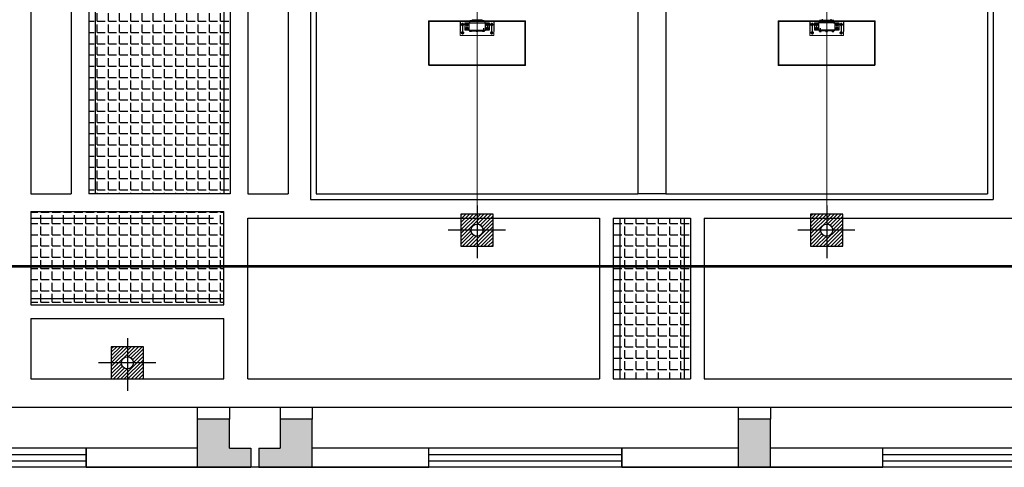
# Model space of a CAD drawing. Header units: millimetres. Extents: x 1371 to 38096, y 232 to 174236.
# Tile 6 of 84: x 18479 to 18491, y 86861 to 86867. Entities that reach past the tile are written whole.
import ezdxf

# ---------------------------------------------------------------- set-up
doc = ezdxf.new("R2010")
doc.units = ezdxf.units.MM
doc.header["$LTSCALE"] = 10
doc.linetypes.add('CENTER', pattern=[50.800000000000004, 31.75, -6.35, 6.35, -6.35])
for name, color, linetype, lineweight in [('01', 7, 'Continuous', 30), ('02', 1, 'CENTER', 5), ('土建', 3, 'Continuous', 35)]:
    doc.layers.add(name, color=color, linetype=linetype, lineweight=lineweight)
for name, color, linetype in [('0提标-单体内线', 31, 'Continuous'), ('KZD', 1, 'Continuous'), ('LOCKUP', 7, 'Continuous'), ('中心线', 5, 'CENTER'), ('建筑', 7, 'Continuous'), ('粗实线', 7, 'Continuous'), ('结-中线线', 5, 'CENTER'), ('结-细线', 7, 'Continuous')]:
    doc.layers.add(name, color=color, linetype=linetype)
pattern_1 = [(0, (0, 0), (0, 0.1397), [0.1016, -0.03810000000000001]), (90, (0, 0), (-0.1397, 8.554157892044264e-18), [0.1016, -0.03810000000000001])]

# ---------------------------------------------------------------- blocks, each defined once
blk = doc.blocks.new('*U326')
at = {"layer": '0提标-单体内线'}
for points in [[(18481.04234874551, 86861.16966489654), (18481.44234874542, 86861.16966489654), (18481.44234874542, 86861.76966489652), (18481.04234874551, 86861.76966489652)], [(18482.07234874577, 86861.16966489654), (18482.47234874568, 86861.16966489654), (18482.47234874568, 86861.76966489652), (18482.07234874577, 86861.76966489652)], [(18487.77234874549, 86861.16966413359), (18488.17234874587, 86861.16966413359), (18488.17234874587, 86861.7696641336), (18487.77234874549, 86861.7696641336)], [(18481.44234874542, 86861.40966489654), (18481.44234874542, 86861.16966489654), (18481.70734874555, 86861.16966489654), (18481.70734874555, 86861.40966489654)], [(18482.07234874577, 86861.16966489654), (18482.07234874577, 86861.40966489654), (18481.80734874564, 86861.40966489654), (18481.80734874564, 86861.16966489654)]]:
    blk.add_hatch(color=256, dxfattribs=at).paths.add_polyline_path(points)
blk = doc.blocks.new('预埋件M1')
at = {"layer": '结-细线', "ltscale": 30}
h = blk.add_hatch(dxfattribs=at)
h.set_pattern_fill('ANSI31', color=8, scale=10)
h.set_pattern_definition([(45, (0, 0), (-22.45064030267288, 22.45064030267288), [])])
h.paths.add_polyline_path([(16933.37224190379, 452.9344340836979), (16733.37224190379, 452.9344340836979), (16733.37224190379, 327.9344340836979, -0.414213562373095), (16808.37224190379, 252.9344340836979), (16933.37224190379, 252.9344340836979)])
h.paths.add_polyline_path([(16733.37224190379, 452.9344340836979), (16533.37224190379, 452.9344340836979), (16533.37224190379, 252.9344340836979), (16658.37224190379, 252.9344340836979, -0.4142135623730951), (16733.37224190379, 327.9344340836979)])
h.paths.add_polyline_path([(16733.37224190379, 177.9344340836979, -0.4142135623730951), (16658.37224190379, 252.9344340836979), (16533.37224190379, 252.9344340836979), (16533.37224190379, 52.93443408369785), (16733.37224190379, 52.93443408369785)])
h.paths.add_polyline_path([(16933.37224190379, 252.9344340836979), (16808.37224190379, 252.9344340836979, -0.4142135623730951), (16733.37224190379, 177.9344340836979), (16733.37224190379, 52.93443408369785), (16933.37224190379, 52.93443408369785)])
at = {"layer": '结-中线线', "ltscale": 25}
for p, q in [((16733.37224190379, 557.6007627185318), (16733.37224190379, -97.46581993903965)), ((17085.48215078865, 252.9344340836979), (16374.20041068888, 252.9344340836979))]:
    blk.add_line(p, q, dxfattribs=at)
at = {"layer": '结-细线', "color": 2, "ltscale": 30}
blk.add_lwpolyline([(16533.37224190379, 52.93443408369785), (16933.37224190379, 52.93443408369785), (16933.37224190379, 452.9344340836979), (16533.37224190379, 452.9344340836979)], close=True, dxfattribs=at)
at = {"layer": '结-细线', "ltscale": 30}
blk.add_circle((16733.37224190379, 252.9344340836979), 75, dxfattribs=at)
blk = doc.blocks.new('A$C57FD7230')
at = {"layer": '01', "color": 5, "linetype": 'ByBlock', "lineweight": 5}
for p, q in [((-210, -4836.000000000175), (-95, -4836.000000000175)), ((-100, -4851.000000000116), (-150, -4851.000000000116)), ((95, -4836.000000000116), (210, -4836.000000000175)), ((100, -4851.000000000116), (150, -4851.000000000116)), ((-210, -4961.000000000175), (-210, -5011.000000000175)), ((-210, -5011.000000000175), (210, -5011.000000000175)), ((-100, -4941.000000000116), (-150, -4941.000000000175)), ((100, -4941.000000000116), (150, -4941.000000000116)), ((210, -4961.000000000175), (210, -5011.000000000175))]:
    blk.add_line(p, q, dxfattribs=at)
at = {"layer": '02', "color": 5, "linetype": 'ByBlock', "lineweight": 5, "ltscale": 5}
blk.add_line((-2.328306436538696e-10, 934.7724131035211), (0, -7632.170022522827), dxfattribs=at)
at = {"layer": '中心线', "color": 5, "linetype": 'ByBlock'}
for p, q in [((-161.6292631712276, -4871.000000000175), (-204.5453900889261, -4871.000000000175)), ((-181.2651478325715, -4851.000000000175), (-181.2651478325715, -4997.167060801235)), ((-108.52151027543, -4871.000000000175), (-151.4376371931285, -4871.000000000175)), ((-128.1573949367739, -4851.000000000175), (-128.1573949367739, -4941.000000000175)), ((108.5215102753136, -4871.000000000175), (151.4376371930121, -4871.000000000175)), ((128.1573949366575, -4851.000000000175), (128.1573949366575, -4941.000000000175)), ((161.6292631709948, -4871.000000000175), (204.5453900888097, -4871.000000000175)), ((181.2651478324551, -4851.000000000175), (181.2651478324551, -4997.167060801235)), ((-161.6292631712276, -4975.130658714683), (-204.5453900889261, -4975.130658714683)), ((-107.0909017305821, -4921.000000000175), (-151.4376371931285, -4921.000000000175)), ((-80, -4916.16997990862), (-80, -4962.209674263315)), ((107.0909017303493, -4921.000000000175), (151.4376371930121, -4921.000000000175)), ((161.6292631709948, -4975.130658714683), (204.5453900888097, -4975.130658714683))]:
    blk.add_line(p, q, dxfattribs=at)
at = {"layer": '土建', "color": 5, "linetype": 'ByBlock'}
blk.add_lwpolyline([(600, -5380.000000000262), (-600, -5380.000000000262), (-600, -4830.000000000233), (600, -4830.000000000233)], close=True, dxfattribs=at)
at = {"layer": '建筑', "color": 5, "linetype": 'ByBlock'}
blk.add_line((-89.20000000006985, -4830.000000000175), (-500, -4830.000000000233), dxfattribs=at)
at = {"layer": '粗实线', "color": 5, "linetype": 'ByBlock'}
for p, q in [((-210, -4836.000000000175), (-210, -4961.000000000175)), ((-150, -4851.000000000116), (-150, -4941.000000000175)), ((-100, -4851.000000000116), (-100, -4941.000000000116)), ((100, -4851.000000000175), (-100, -4851.000000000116)), ((-100, -4851.000000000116), (-100, -4941.000000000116)), ((-95, -4835.000000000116), (62.5, -4835.000000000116)), ((-95, -4835.000000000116), (-95, -4851.000000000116)), ((-68, -4832.500000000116), (-92, -4832.500000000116)), ((-92, -4832.500000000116), (-92, -4835.000000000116)), ((-90.01500000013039, -4823.100000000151), (-90.01500000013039, -4829.40000000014)), ((-69.98500000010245, -4829.40000000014), (-90.01500000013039, -4829.40000000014)), ((-89.20000000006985, -4829.40000000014), (-89.20000000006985, -4832.500000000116)), ((-72.48875000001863, -4821.90000000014), (-87.51125000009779, -4821.90000000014)), ((-85.00750000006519, -4823.100000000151), (-85.00750000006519, -4829.40000000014)), ((-81.78978583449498, -4832.500000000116), (-80, -4829.40000000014)), ((-80, -4832.500000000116), (-78.21021416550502, -4829.40000000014)), ((-74.99250000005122, -4823.100000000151), (-74.99250000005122, -4829.40000000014)), ((-70.80000000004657, -4829.40000000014), (-70.80000000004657, -4832.500000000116)), ((-69.98500000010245, -4823.100000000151), (-69.98500000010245, -4829.40000000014)), ((-68, -4832.500000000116), (-68, -4835.000000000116)), ((-62.5, -4818.000000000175), (-36, -4818.000000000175)), ((-62.5, -4824.000000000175), (-62.5, -4818.000000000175)), ((-62.5, -4835.000000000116), (-62.5, -4824.000000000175)), ((-61, -4816.40000000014), (-49, -4816.40000000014)), ((-61, -4816.40000000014), (-61, -4818.000000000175)), ((-60.5250000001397, -4813.200000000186), (-60.5250000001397, -4816.40000000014)), ((-57.76250000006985, -4813.200000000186), (-57.76250000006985, -4816.40000000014)), ((-52.23750000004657, -4813.200000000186), (-52.23750000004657, -4816.40000000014)), ((-49.47500000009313, -4813.200000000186), (-49.47500000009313, -4816.40000000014)), ((-49, -4816.40000000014), (-49, -4818.000000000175)), ((-36, -4818.000000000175), (62.5, -4818.000000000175)), ((49, -4816.40000000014), (61, -4816.40000000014)), ((49, -4816.40000000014), (49, -4818.000000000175)), ((49.4749999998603, -4813.200000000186), (49.4749999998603, -4816.40000000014)), ((52.23749999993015, -4813.200000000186), (52.23749999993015, -4816.40000000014)), ((57.76249999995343, -4813.200000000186), (57.76249999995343, -4816.40000000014)), ((60.52499999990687, -4813.200000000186), (60.52499999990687, -4816.40000000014)), ((61, -4816.40000000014), (61, -4818.000000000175)), ((62.5, -4818.000000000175), (62.5, -4825.500000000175)), ((62.5, -4825.500000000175), (62.5, -4835.000000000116)), ((62.5, -4835.000000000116), (95, -4835.000000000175)), ((92, -4832.500000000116), (68, -4832.500000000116)), ((68, -4832.500000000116), (68, -4835.000000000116)), ((69.98499999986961, -4823.100000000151), (69.98499999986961, -4829.40000000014)), ((90.01499999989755, -4829.40000000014), (69.98499999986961, -4829.40000000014)), ((70.79999999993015, -4829.40000000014), (70.79999999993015, -4832.500000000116)), ((87.51124999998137, -4821.90000000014), (72.48874999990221, -4821.90000000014)), ((74.99249999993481, -4823.100000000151), (74.99249999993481, -4829.40000000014)), ((78.21021416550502, -4832.500000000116), (80, -4829.40000000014)), ((80, -4832.500000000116), (81.78978583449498, -4829.40000000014)), ((85.00749999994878, -4823.100000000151), (85.00749999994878, -4829.40000000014)), ((86, -4851.000000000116), (95, -4851.000000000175)), ((89.19999999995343, -4829.40000000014), (89.19999999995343, -4832.500000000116)), ((90.01499999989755, -4823.100000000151), (90.01499999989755, -4829.40000000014)), ((92, -4832.500000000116), (92, -4835.000000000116)), ((95, -4835.000000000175), (95, -4851.000000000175)), ((100, -4851.000000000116), (100, -4941.000000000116)), ((150, -4851.000000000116), (150, -4941.000000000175)), ((210, -4836.000000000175), (210, -4961.000000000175)), ((210, -4836.000000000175), (210, -4961.000000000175)), ((91, -4941.000000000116), (-100, -4941.000000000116)), ((-95, -4941.000000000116), (-95, -4950.000000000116)), ((95, -4950.000000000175), (-95, -4950.000000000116)), ((-92, -4952.500000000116), (-92, -4950.000000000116)), ((-92, -4952.500000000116), (-68, -4952.500000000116)), ((-90.01500000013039, -4952.500000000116), (-69.98500000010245, -4952.500000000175)), ((-90.01500000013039, -4958.800000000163), (-90.01500000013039, -4952.500000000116)), ((-87.51125000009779, -4960.000000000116), (-72.48875000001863, -4960.000000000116)), ((-85.00750000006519, -4958.800000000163), (-85.00750000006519, -4952.500000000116)), ((-74.99250000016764, -4958.800000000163), (-74.99250000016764, -4952.500000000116)), ((-69.98500000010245, -4958.800000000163), (-69.98500000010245, -4952.500000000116)), ((-68, -4952.500000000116), (-68, -4950.000000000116)), ((-12, -4952.500000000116), (-12, -4950.000000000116)), ((-12, -4952.500000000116), (12, -4952.500000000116)), ((-10.01500000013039, -4952.500000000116), (10.01499999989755, -4952.500000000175)), ((-10.01500000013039, -4958.800000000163), (-10.01500000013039, -4952.500000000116)), ((-7.511250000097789, -4960.000000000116), (7.511249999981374, -4960.000000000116)), ((-5.007500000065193, -4958.800000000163), (-5.007500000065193, -4952.500000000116)), ((5.007499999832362, -4958.800000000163), (5.007499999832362, -4952.500000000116)), ((10.01499999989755, -4958.800000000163), (10.01499999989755, -4952.500000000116)), ((12, -4952.500000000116), (12, -4950.000000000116)), ((68, -4952.500000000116), (68, -4950.000000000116)), ((68, -4952.500000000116), (92, -4952.500000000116)), ((69.98499999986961, -4952.500000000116), (90.01499999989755, -4952.500000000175)), ((69.98499999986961, -4958.800000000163), (69.98499999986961, -4952.500000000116)), ((72.48874999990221, -4960.000000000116), (87.51124999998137, -4960.000000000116)), ((74.99249999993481, -4958.800000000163), (74.99249999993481, -4952.500000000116)), ((85.00749999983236, -4958.800000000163), (85.00749999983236, -4952.500000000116)), ((90.01499999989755, -4958.800000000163), (90.01499999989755, -4952.500000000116)), ((100, -4941.000000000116), (91, -4941.000000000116)), ((92, -4952.500000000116), (92, -4950.000000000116)), ((95, -4941.000000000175), (95, -4950.000000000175))]:
    blk.add_line(p, q, dxfattribs=at)
for points in [[(-187.9526478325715, -4882.583089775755), (-194.6401478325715, -4871.000000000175), (-187.9526478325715, -4859.416910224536), (-174.5776478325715, -4859.416910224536), (-167.8901478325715, -4871.000000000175), (-174.5776478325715, -4882.583089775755)], [(-134.8448949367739, -4882.583089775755), (-141.5323949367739, -4871.000000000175), (-134.8448949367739, -4859.416910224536), (-121.4698949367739, -4859.416910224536), (-114.7823949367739, -4871.000000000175), (-121.4698949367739, -4882.583089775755)], [(134.8448949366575, -4882.583089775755), (141.5323949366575, -4871.000000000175), (134.8448949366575, -4859.416910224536), (121.4698949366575, -4859.416910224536), (114.7823949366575, -4871.000000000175), (121.4698949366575, -4882.583089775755)], [(187.9526478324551, -4882.583089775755), (194.6401478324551, -4871.000000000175), (187.9526478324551, -4859.416910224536), (174.5776478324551, -4859.416910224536), (167.8901478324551, -4871.000000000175), (174.5776478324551, -4882.583089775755)], [(-187.9526478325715, -4986.713748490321), (-194.6401478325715, -4975.130658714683), (-187.9526478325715, -4963.547568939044), (-174.5776478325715, -4963.547568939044), (-167.8901478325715, -4975.130658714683), (-174.5776478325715, -4986.713748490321)], [(-134.8448949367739, -4932.583089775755), (-141.5323949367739, -4921.000000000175), (-134.8448949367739, -4909.416910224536), (-121.4698949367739, -4909.416910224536), (-114.7823949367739, -4921.000000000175), (-121.4698949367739, -4932.583089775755)], [(134.8448949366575, -4932.583089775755), (141.5323949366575, -4921.000000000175), (134.8448949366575, -4909.416910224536), (121.4698949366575, -4909.416910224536), (114.7823949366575, -4921.000000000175), (121.4698949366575, -4932.583089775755)], [(187.9526478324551, -4986.713748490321), (194.6401478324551, -4975.130658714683), (187.9526478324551, -4963.547568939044), (174.5776478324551, -4963.547568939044), (167.8901478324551, -4975.130658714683), (174.5776478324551, -4986.713748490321)]]:
    blk.add_lwpolyline(points, close=True, dxfattribs=at)
for centre in [(-181.2651478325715, -4871.000000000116), (-128.1573949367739, -4871.000000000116), (128.1573949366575, -4871.000000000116), (181.2651478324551, -4871.000000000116), (-181.2651478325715, -4975.130658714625), (-128.1573949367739, -4921.000000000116), (128.1573949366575, -4921.000000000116), (181.2651478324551, -4975.130658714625)]:
    blk.add_circle(centre, 11.58308977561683, dxfattribs=at)
for centre, radius, start, end in [((-87.51125000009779, -4825.11198502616), 3.211985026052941, 38.78496287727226, 141.2150371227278), ((-80, -4832.947940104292), 11.04794010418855, 63.04748440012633, 116.9525155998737), ((-72.48875000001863, -4825.11198502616), 3.211985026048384, 38.78496287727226, 141.2150371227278), ((-59.14375000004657, -4813.992407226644), 1.592407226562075, 29.84239712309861, 150.1576028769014), ((-55, -4817.569628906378), 5.169628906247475, 57.69873273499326, 122.3012672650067), ((-50.85625000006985, -4813.992407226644), 1.592407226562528, 29.84239712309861, 150.1576028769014), ((50.85624999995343, -4813.992407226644), 1.592407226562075, 29.84239712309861, 150.1576028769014), ((55, -4817.569628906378), 5.169628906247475, 57.69873273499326, 122.3012672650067), ((59.14374999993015, -4813.992407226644), 1.592407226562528, 29.84239712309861, 150.1576028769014), ((72.48874999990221, -4825.11198502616), 3.211985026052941, 38.78496287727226, 141.2150371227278), ((80, -4832.947940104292), 11.04794010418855, 63.04748440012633, 116.9525155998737), ((87.51124999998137, -4825.11198502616), 3.211985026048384, 38.78496287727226, 141.2150371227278), ((-87.51125000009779, -4956.788014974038), 3.211985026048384, 218.7849628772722, 321.2150371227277), ((-80, -4948.952059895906), 11.04794010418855, 243.0474844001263, 296.9525155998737), ((-72.48875000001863, -4956.788014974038), 3.211985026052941, 218.7849628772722, 321.2150371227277), ((-7.511250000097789, -4956.788014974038), 3.211985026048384, 218.7849628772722, 321.2150371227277), ((0, -4948.952059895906), 11.04794010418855, 243.0474844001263, 296.9525155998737), ((7.511249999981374, -4956.788014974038), 3.211985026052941, 218.7849628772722, 321.2150371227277), ((72.48874999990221, -4956.788014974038), 3.211985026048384, 218.7849628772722, 321.2150371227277), ((80, -4948.952059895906), 11.04794010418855, 243.0474844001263, 296.9525155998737), ((87.51124999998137, -4956.788014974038), 3.211985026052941, 218.7849628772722, 321.2150371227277)]:
    blk.add_arc(centre, radius, start, end, dxfattribs=at)
blk = doc.blocks.new('$TCHSYS$WIN2D')
for p, q in [((-0.5, 0.5), (0.5, 0.5)), ((-0.5, 0.5), (-0.4999999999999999, -0.5)), ((0.5, 0.5), (0.4999999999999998, -0.5)), ((0.5, 0.1666666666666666), (-0.5, 0.1666666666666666)), ((0.5, -0.1666666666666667), (-0.5, -0.1666666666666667)), ((-0.4999999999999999, -0.5), (0.5, -0.5))]:
    blk.add_line(p, q)
blk = doc.blocks.new('*U324')
at = {"layer": '0提标-单体内线'}
h = blk.add_hatch(dxfattribs=at)
h.set_pattern_fill('ANGLE', color=256, scale=0.02)
h.set_pattern_definition(pattern_1)
h.paths.add_polyline_path([(18479.69234874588, 86868.16966413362), (18481.45234874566, 86868.16966413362), (18481.45234874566, 86864.56966413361), (18479.69234874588, 86864.56966413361)])
h = blk.add_hatch(dxfattribs=at)
h.set_pattern_fill('ANGLE', color=256, scale=0.02)
h.set_pattern_definition(pattern_1)
h.paths.add_polyline_path([(18478.97234874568, 86864.34966413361), (18481.37234874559, 86864.34966413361), (18481.37234874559, 86863.1896641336), (18478.97234874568, 86863.1896641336)])
h = blk.add_hatch(dxfattribs=at)
h.set_pattern_fill('ANGLE', color=256, scale=0.02)
h.set_pattern_definition(pattern_1)
h.paths.add_polyline_path([(18487.17734874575, 86864.2696641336), (18487.17734874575, 86862.2696641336), (18486.21734874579, 86862.2696641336), (18486.21734874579, 86864.2696641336)])
at = {"layer": '0提标-单体内线', "ltscale": 0.3}
for p, q in [((18482.45234874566, 86872.13966413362), (18482.45234874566, 86864.4996641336)), ((18490.94234874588, 86872.13966413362), (18490.94234874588, 86864.4996641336)), ((18482.52234874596, 86872.06966413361), (18482.52234874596, 86864.56966413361)), ((18486.52234874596, 86872.06966413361), (18486.52234874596, 86864.56966413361)), ((18486.87234874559, 86872.06966413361), (18486.87234874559, 86864.56966413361)), ((18490.87234874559, 86872.06966413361), (18490.87234874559, 86864.56966413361)), ((18478.97234874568, 86868.16966413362), (18478.97234874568, 86864.56966413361)), ((18479.47234874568, 86868.16966413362), (18479.47234874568, 86864.56966413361)), ((18479.69234874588, 86868.16966413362), (18479.69234874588, 86864.56966413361)), ((18479.77234874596, 86868.16966413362), (18479.77234874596, 86864.56966413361)), ((18481.37234874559, 86868.16966413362), (18481.37234874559, 86864.56966413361)), ((18481.45234874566, 86868.16966413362), (18481.45234874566, 86864.56966413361)), ((18481.67234874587, 86868.16966413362), (18481.67234874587, 86864.56966413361)), ((18482.17234874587, 86868.16966413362), (18482.17234874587, 86864.56966413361)), ((18485.12234874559, 86866.7196641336), (18483.92234874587, 86866.7196641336)), ((18483.92234874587, 86866.16966413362), (18483.92234874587, 86866.7196641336)), ((18485.12234874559, 86866.16966413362), (18485.12234874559, 86866.7196641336)), ((18489.47234874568, 86866.7196641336), (18488.27234874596, 86866.7196641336)), ((18488.27234874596, 86866.16966413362), (18488.27234874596, 86866.7196641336)), ((18489.47234874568, 86866.16966413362), (18489.47234874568, 86866.7196641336)), ((18483.92234874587, 86866.16966413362), (18485.12234874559, 86866.16966413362)), ((18488.27234874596, 86866.16966413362), (18489.47234874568, 86866.16966413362)), ((18478.97234874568, 86864.56966413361), (18479.47234874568, 86864.56966413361)), ((18481.45234874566, 86864.56966413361), (18479.69234874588, 86864.56966413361)), ((18481.67234874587, 86864.56966413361), (18482.17234874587, 86864.56966413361)), ((18482.52234874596, 86864.56966413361), (18486.52234874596, 86864.56966413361)), ((18486.87234874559, 86864.56966413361), (18486.52234874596, 86864.56966413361)), ((18486.87234874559, 86864.56966413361), (18490.87234874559, 86864.56966413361)), ((18482.45234874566, 86864.4996641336), (18490.94234874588, 86864.4996641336)), ((18478.97234874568, 86864.34966413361), (18478.97234874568, 86863.1896641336)), ((18478.97234874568, 86864.34966413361), (18481.37234874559, 86864.34966413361)), ((18478.97234874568, 86864.2696641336), (18481.2423487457, 86864.2696641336)), ((18481.37234874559, 86863.1896641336), (18481.37234874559, 86864.34966413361)), ((18481.67234874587, 86862.2696641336), (18481.67234874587, 86864.2696641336)), ((18481.67234874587, 86864.2696641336), (18486.04734874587, 86864.2696641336)), ((18486.04734874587, 86864.2696641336), (18486.04734874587, 86862.2696641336)), ((18486.21734874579, 86864.2696641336), (18486.21734874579, 86862.2696641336)), ((18486.21734874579, 86864.2696641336), (18487.17734874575, 86864.2696641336)), ((18486.29734874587, 86864.2696641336), (18486.29734874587, 86862.2696641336)), ((18487.09734874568, 86864.2696641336), (18487.09734874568, 86862.2696641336)), ((18487.17734874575, 86864.2696641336), (18487.17734874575, 86862.2696641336)), ((18487.34734874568, 86864.2696641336), (18487.34734874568, 86862.2696641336)), ((18487.34734874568, 86864.2696641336), (18497.22234874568, 86864.2696641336)), ((18478.97234874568, 86863.2696641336), (18481.37234874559, 86863.2696641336)), ((18478.97234874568, 86863.1896641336), (18481.37234874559, 86863.1896641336)), ((18478.97234874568, 86863.0196641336), (18481.37234874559, 86863.0196641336)), ((18478.97234874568, 86863.0196641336), (18478.97234874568, 86862.2696641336)), ((18481.37234874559, 86862.2696641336), (18481.37234874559, 86863.0196641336)), ((18478.97234874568, 86862.2696641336), (18481.37234874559, 86862.2696641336)), ((18481.67234874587, 86862.2696641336), (18486.04734874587, 86862.2696641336)), ((18486.21734874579, 86862.2696641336), (18487.17734874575, 86862.2696641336)), ((18487.34734874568, 86862.2696641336), (18497.22234874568, 86862.2696641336)), ((18462.37234874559, 86861.91966413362), (18501.12234874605, 86861.91966413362)), ((18481.04234874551, 86861.91966489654), (18481.04234874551, 86861.76966489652)), ((18481.44234874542, 86861.91966489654), (18481.44234874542, 86861.76966489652)), ((18482.07234874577, 86861.91966413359), (18482.07234874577, 86861.7696641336)), ((18482.47234874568, 86861.91966413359), (18482.47234874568, 86861.7696641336)), ((18487.77234874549, 86861.91966413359), (18487.77234874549, 86861.7696641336)), ((18488.17234874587, 86861.91966413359), (18488.17234874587, 86861.7696641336)), ((18481.04234874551, 86861.76966489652), (18481.04234874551, 86861.16966489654)), ((18481.44234874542, 86861.76966489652), (18481.04234874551, 86861.76966489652)), ((18481.44234874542, 86861.40966489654), (18481.44234874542, 86861.76966489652)), ((18482.07234874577, 86861.76966489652), (18482.07234874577, 86861.40966489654)), ((18482.47234874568, 86861.76966489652), (18482.07234874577, 86861.76966489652)), ((18482.47234874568, 86861.16966489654), (18482.47234874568, 86861.76966489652)), ((18487.77234874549, 86861.7696641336), (18487.77234874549, 86861.16966413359)), ((18488.17234874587, 86861.7696641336), (18487.77234874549, 86861.7696641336)), ((18488.17234874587, 86861.16966413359), (18488.17234874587, 86861.7696641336)), ((18479.65734874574, 86861.40966489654), (18479.65734874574, 86861.16966489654)), ((18481.04234874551, 86861.40966489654), (18479.65734874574, 86861.40966489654)), ((18481.44234874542, 86861.40966489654), (18481.70734874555, 86861.40966489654)), ((18481.70734874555, 86861.40966489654), (18481.70734874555, 86861.16966489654)), ((18481.80734874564, 86861.40966489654), (18481.80734874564, 86861.16966489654)), ((18481.80734874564, 86861.40966489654), (18482.07234874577, 86861.40966489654)), ((18483.92234874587, 86861.40966489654), (18482.47234874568, 86861.40966489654)), ((18483.92234874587, 86861.16966489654), (18483.92234874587, 86861.40966489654)), ((18486.32234874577, 86861.40966489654), (18486.32234874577, 86861.16966489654)), ((18487.77234874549, 86861.40966489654), (18486.32234874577, 86861.40966489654)), ((18489.57234874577, 86861.40966489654), (18488.17234874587, 86861.40966489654)), ((18489.57234874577, 86861.16966489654), (18489.57234874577, 86861.40966489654)), ((18479.65734874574, 86861.16966489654), (18481.04234874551, 86861.16966489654)), ((18481.04234874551, 86861.16966489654), (18481.44234874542, 86861.16966489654)), ((18481.44234874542, 86861.16966489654), (18481.70734874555, 86861.16966489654)), ((18481.80734874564, 86861.16966489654), (18482.07234874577, 86861.16966489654)), ((18482.07234874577, 86861.16966489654), (18482.47234874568, 86861.16966489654)), ((18482.47234874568, 86861.16966489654), (18483.92234874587, 86861.16966489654)), ((18486.32234874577, 86861.16966489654), (18487.77234874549, 86861.16966489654)), ((18487.77234874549, 86861.16966413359), (18488.17234874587, 86861.16966413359)), ((18488.17234874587, 86861.16966489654), (18489.57234874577, 86861.16966489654))]:
    blk.add_line(p, q, dxfattribs=at)
at = {"layer": '0提标-单体内线'}
for points, const_width in [([(18486.12234874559, 86864.56966413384), (18486.12234874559, 86864.96966413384), (18482.92234874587, 86864.96966413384), (18482.92234874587, 86864.56966413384)], 0.0003), ([(18487.27234874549, 86864.56966413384), (18487.27234874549, 86864.96966413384), (18490.47234874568, 86864.96966413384), (18490.47234874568, 86864.56966413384)], 0.0003), ([(18505.73234874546, 86863.66966447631), (18453.11234874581, 86863.66966447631)], 0.035)]:
    blk.add_lwpolyline(points, dxfattribs=dict(at, const_width=const_width))
at = {"layer": 'KZD'}
blk.add_lwpolyline([(18501.12234874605, 86861.16966413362), (18452.87234874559, 86861.16966489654), (18452.87234874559, 86877.16966413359), (18501.12234874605, 86877.16966413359)], close=True, dxfattribs=at)
at = {"layer": '0提标-单体内线', "ltscale": 0.3, "yscale": 0.001, "zscale": 0.001}
for name, p, xscale in [('A$C57FD7230', (18484.52234874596, 86871.54966413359), -0.001), ('A$C57FD7230', (18488.87234874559, 86871.54966413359), 0.001), ('预埋件M1', (18467.78897650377, 86863.86672969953), 0.001), ('预埋件M1', (18472.13897650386, 86863.86672969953), 0.001), ('预埋件M1', (18463.43897650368, 86862.21672969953), 0.001)]:
    blk.add_blockref(name, p, dxfattribs=dict(at, xscale=xscale))
at = {"layer": '0提标-单体内线', "ltscale": 0.3, "xscale": 2.4, "yscale": 0.24, "zscale": -2.4, "rotation": 180}
for p in [(18478.45734874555, 86861.28966489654), (18485.12234874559, 86861.28966489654), (18490.77234874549, 86861.28966489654)]:
    blk.add_blockref('$TCHSYS$WIN2D', p, dxfattribs=at)
blk = doc.blocks.new('*U327')
at = {"layer": 'LOCKUP', "ltscale": 0.3}
for name in ['*U324', '*U326']:
    blk.add_blockref(name, (0, 0), dxfattribs=at)

msp = doc.modelspace()

# ---------------------------------------------------------------- block references
at = {"layer": 'LOCKUP', "ltscale": 0.3}
msp.add_blockref('*U327', (0, 0), dxfattribs=at)

doc.saveas('drawing.dxf')
